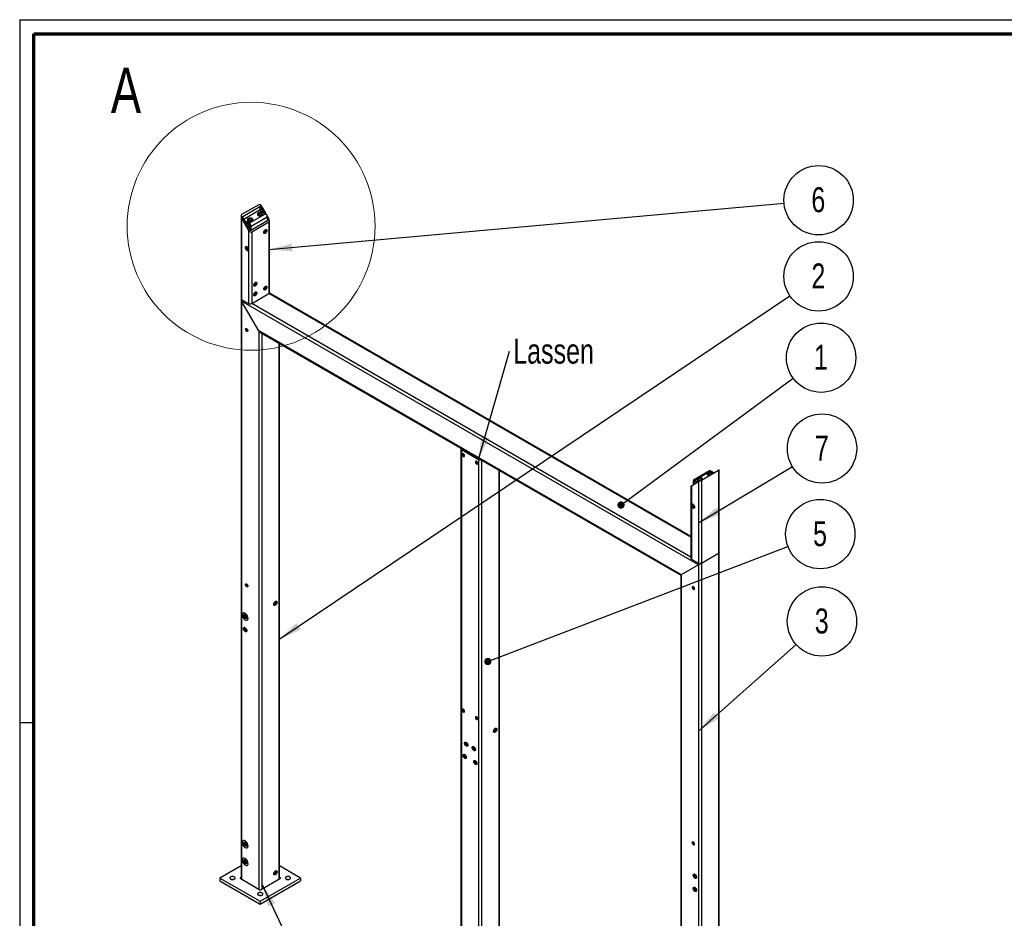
# Paper-space layout 'Sheet3' of a CAD drawing. Header units: millimetres. Extents: x 7 to 291, y 7 to 204.
# Tile 2 of 3: x 7 to 145, y 78 to 204. Entities that reach past the tile are written whole.
import ezdxf

# ---------------------------------------------------------------- set-up
doc = ezdxf.new("R2010")
doc.units = ezdxf.units.MM
for name, color, linetype in [('BORDERS', 7, 'Continuous'), ('DRAWING', 7, 'Continuous'), ('TEXT_SHEET_FORMAT', 7, 'Continuous')]:
    doc.layers.add(name, color=color, linetype=linetype)
doc.styles.add('SLDTEXTSTYLE1', font='TXT', dxfattribs={"width": 0.75})
doc.dimstyles.new('SLDDIMSTYLE2', dxfattribs={"dimtxt": 0.18, "dimasz": 3.302, "dimexe": 0, "dimexo": 0.0625, "dimgap": 0, "dimtad": 0, "dimtih": 1, "dimtoh": 1, "dimdec": 0, "dimrnd": 1e-09, "dimzin": 0, "dimdsep": 46, "dimtxsty": 'Standard', "dimsah": 1, "dimcen": 0.09, "dimadec": 0, "dimazin": 0, "dimtfac": 3.302, "dimtdec": 0, "dimtofl": 0, "dimtmove": 0, "dimatfit": 3, "dimfxl": 1, "dimfrac": 2, "dimtolj": 1, "dimtzin": 0, "dimarcsym": 0})
doc.dimstyles.new('SLDDIMSTYLE3', dxfattribs={"dimtxt": 0.18, "dimasz": 1.016, "dimexe": 0, "dimexo": 0.0625, "dimgap": 0, "dimtad": 0, "dimtih": 1, "dimtoh": 1, "dimdec": 0, "dimrnd": 1e-09, "dimzin": 0, "dimdsep": 46, "dimtxsty": 'Standard', "dimblk1": 'DOT', "dimblk2": 'DOT', "dimsah": 1, "dimcen": 0.09, "dimadec": 0, "dimazin": 0, "dimtfac": 1.016, "dimtdec": 0, "dimtofl": 0, "dimtmove": 0, "dimatfit": 3, "dimldrblk": 'DOT', "dimfxl": 1, "dimfrac": 2, "dimtolj": 1, "dimtzin": 0, "dimarcsym": 0})

# ---------------------------------------------------------------- blocks, each defined once
blk = doc.blocks.new('SW_NOTE_0_17')
at = {"layer": 'DRAWING', "color": 0}
blk.add_circle((3.91, 2.88), 4.86, dxfattribs=at)
at = {"layer": 'DRAWING', "color": 0, "insert": (3.88, 4.69), "char_height": 3.5, "attachment_point": 2, "style": 'SLDTEXTSTYLE1'}
blk.add_mtext('1', dxfattribs=at)
blk = doc.blocks.new('_Dot')
at = {"color": 0, "linetype": 'ByBlock', "lineweight": -2}
blk.add_line((-0.5, 0), (-1, 0), dxfattribs=at)
at = {"color": 0, "linetype": 'ByBlock', "const_width": 0.5}
blk.add_lwpolyline([(-0.25, 0, 1), (0.25, 0, 1)], format="xyb", close=True, dxfattribs=at)
blk = doc.blocks.new('SW_NOTE_0_18')
at = {"layer": 'DRAWING', "color": 0}
blk.add_circle((4.16, 2.51), 4.86, dxfattribs=at)
at = {"layer": 'DRAWING', "color": 0, "insert": (4.13, 4.32), "char_height": 3.5, "attachment_point": 2, "style": 'SLDTEXTSTYLE1'}
blk.add_mtext('7', dxfattribs=at)
blk = doc.blocks.new('SW_NOTE_0_19')
at = {"layer": 'DRAWING', "color": 0}
blk.add_circle((4.84, 0.43), 4.86, dxfattribs=at)
at = {"layer": 'DRAWING', "color": 0, "insert": (4.8, 2.25), "char_height": 3.5, "attachment_point": 2, "style": 'SLDTEXTSTYLE1'}
blk.add_mtext('6', dxfattribs=at)
blk = doc.blocks.new('SW_NOTE_0_20')
at = {"layer": 'DRAWING', "color": 0}
blk.add_circle((3.63, 3.23), 4.86, dxfattribs=at)
at = {"layer": 'DRAWING', "color": 0, "insert": (3.6, 5.04), "char_height": 3.5, "attachment_point": 2, "style": 'SLDTEXTSTYLE1'}
blk.add_mtext('3', dxfattribs=at)
blk = doc.blocks.new('SW_NOTE_0_21')
at = {"layer": 'DRAWING', "color": 0}
blk.add_circle((4.54, 1.74), 4.86, dxfattribs=at)
at = {"layer": 'DRAWING', "color": 0, "insert": (4.5, 3.55), "char_height": 3.5, "attachment_point": 2, "style": 'SLDTEXTSTYLE1'}
blk.add_mtext('5', dxfattribs=at)
blk = doc.blocks.new('SW_NOTE_0_22')
at = {"layer": 'DRAWING', "color": 0}
blk.add_circle((4.03, 2.71), 4.86, dxfattribs=at)
at = {"layer": 'DRAWING', "color": 0, "insert": (4, 4.52), "char_height": 3.5, "attachment_point": 2, "style": 'SLDTEXTSTYLE1'}
blk.add_mtext('2', dxfattribs=at)
blk = doc.blocks.new('SW_NOTE_0_27')
at = {"layer": 'DRAWING', "color": 0, "insert": (0.53, 1.76), "char_height": 3.5, "attachment_point": 1, "style": 'SLDTEXTSTYLE1'}
blk.add_mtext('Lassen', dxfattribs=at)

psp = doc.layouts.new('Sheet3')

# ---------------------------------------------------------------- linework, layer by layer
at = {"color": 7, "linetype": 'Continuous', "lineweight": 25}
for p, q in [((40.1, 177.85), (37.69, 176.46)), ((37.84, 176.21), (40.24, 177.6)), ((40.19, 177.06), (37.99, 175.79)), ((41.03, 176.57), (40.19, 177.06)), ((40.38, 177.52), (40.88, 176.66)), ((40.52, 177.6), (41.51, 175.89)), ((37.61, 176.26), (37.61, 164.7)), ((37.69, 175.97), (38.68, 174.25)), ((37.69, 175.97), (37.69, 164.58)), ((38.83, 174.33), (37.84, 176.05)), ((38.05, 175.68), (38.77, 175.26)), ((38.15, 175.5), (38.77, 175.14)), ((38.5, 175.74), (38.5, 175.68)), ((38.77, 175.26), (41.03, 176.57)), ((41.37, 175.64), (38.97, 174.25)), ((39.02, 174.83), (41.28, 176.14)), ((41.51, 175.4), (39.11, 174.01)), ((39.3, 175.68), (39.3, 175.74)), ((39.91, 176.56), (39.91, 176.5)), ((40.71, 176.5), (40.71, 176.56)), ((41.28, 176.14), (41.28, 175.59)), ((41.28, 175.96), (41.37, 175.8)), ((41.51, 175.4), (41.51, 165.39)), ((41.6, 165.52), (41.6, 175.59)), ((38.62, 175.23), (38.62, 175.01)), ((38.68, 174.25), (38.68, 164.01)), ((38.7, 174.9), (38.75, 174.87)), ((38.77, 175.14), (38.77, 175.26)), ((38.91, 174.9), (39.02, 174.83)), ((38.91, 174.25), (38.91, 174.9)), ((39.02, 174.28), (39.02, 174.83)), ((39.11, 174.01), (39.11, 164.01)), ((37.61, 164.63), (37.61, 83.36)), ((37.69, 164.58), (38.68, 164.01)), ((101.76, 127.35), (37.69, 164.33)), ((40.1, 160.17), (37.69, 164.33)), ((39.11, 164.01), (41.51, 165.39)), ((100.68, 131.34), (41.58, 165.46)), ((38.38, 160.46), (38.38, 160.49)), ((99.35, 125.96), (40.1, 160.17)), ((40.31, 159.94), (99.27, 125.91)), ((43.01, 83.36), (43.01, 158.38)), ((68.44, 143.64), (68.44, 65.56)), ((68.52, 143.51), (70.93, 142.13)), ((68.79, 142.91), (68.79, 142.93)), ((70.63, 141.85), (70.63, 141.87)), ((73.84, 65.56), (73.84, 140.59)), ((103.33, 140.52), (101.07, 139.22)), ((102.18, 139.23), (104.59, 140.62)), ((102.98, 140.15), (102.98, 140.09)), ((103.95, 140.25), (103.51, 140.5)), ((104.67, 140.67), (104.59, 140.62)), ((104.59, 140.62), (104.59, 128.98)), ((104.67, 129.1), (104.67, 140.67)), ((100.68, 138.36), (100.68, 128.29)), ((101.76, 138.98), (100.77, 138.41)), ((100.77, 138.41), (100.77, 128.17)), ((101.1, 138.99), (101, 139.06)), ((101, 139.06), (101, 138.55)), ((101.1, 138.99), (101.1, 138.61)), ((101.25, 139.2), (101.69, 138.94)), ((101.25, 139.08), (101.25, 139.2)), ((101.25, 139.08), (101.58, 138.88)), ((101.57, 139.33), (101.57, 139.27)), ((101.76, 138.98), (101.76, 127.59)), ((102.18, 139.23), (102.18, 127.59)), ((102.18, 127.59), (104.59, 128.98)), ((104.67, 129.03), (104.59, 128.98)), ((104.67, 129.03), (104.66, 129.04)), ((104.67, 47.77), (104.67, 129.03)), ((101.76, 127.35), (99.35, 125.96)), ((100.77, 128.17), (101.76, 127.59)), ((99.27, 125.91), (99.27, 47.77)), ((38.38, 124.66), (38.38, 124.68)), ((101.03, 124.3), (101.03, 124.32)), ((68.79, 107.11), (68.79, 107.13)), ((70.63, 106.05), (70.63, 106.07)), ((101.03, 88.49), (101.03, 88.51)), ((37.61, 85.16), (34.65, 83.45)), ((45.97, 83.45), (43.01, 85.16)), ((34.65, 83.45), (40.31, 80.19)), ((34.65, 83.45), (34.65, 83.05)), ((34.65, 83.05), (40.31, 79.78)), ((37.61, 83.55), (37.48, 83.47)), ((37.48, 83.43), (40.27, 81.82)), ((40.31, 80.19), (45.97, 83.45)), ((40.31, 79.78), (45.97, 83.05)), ((40.35, 81.82), (43.14, 83.43)), ((43.14, 83.47), (43.01, 83.55)), ((45.97, 83.45), (45.97, 83.05)), ((40.31, 80.19), (40.31, 79.78))]:
    psp.add_line(p, q, dxfattribs=at)
at = {"color": 8, "linetype": 'Continuous', "lineweight": 25}
for p, q in [((40.24, 177.6), (40.24, 177.03)), ((40.38, 177.52), (40.38, 176.95)), ((37.84, 176.21), (37.84, 176.05)), ((41.37, 175.8), (41.37, 175.64)), ((37.69, 164.33), (37.69, 83.31)), ((100.68, 131.24), (41.51, 165.39)), ((100.68, 128.46), (39.11, 164.01)), ((40.1, 160.17), (40.1, 81.92)), ((40.52, 159.82), (40.52, 81.92)), ((42.93, 158.43), (42.93, 83.31)), ((68.52, 143.51), (68.52, 65.51)), ((70.93, 142.13), (70.93, 64.13)), ((71.35, 142.02), (71.35, 64.13)), ((73.76, 140.64), (73.76, 65.51)), ((103, 140.21), (101.86, 139.55)), ((103.51, 140.5), (103.27, 140.37)), ((101.1, 138.99), (101.25, 139.08)), ((101.59, 139.4), (101.25, 139.2)), ((104.59, 128.98), (104.59, 47.72)), ((101.76, 127.35), (101.76, 46.33)), ((102.18, 127.59), (102.18, 46.33)), ((99.35, 125.96), (99.35, 47.72)), ((37.48, 83.47), (37.48, 83.43)), ((43.14, 83.47), (43.14, 83.43))]:
    psp.add_line(p, q, dxfattribs=at)
at = {"color": 7, "linetype": 'Continuous', "lineweight": 25, "flags": 128}
for points in [[(40.23, 176.79), (40.15, 176.77), (40.07, 176.74), (40.01, 176.71), (39.96, 176.67), (39.93, 176.62), (39.91, 176.57), (39.91, 176.52), (39.94, 176.48), (39.98, 176.43), (40.03, 176.39), (40.1, 176.36), (40.18, 176.34), (40.26, 176.33), (40.35, 176.33), (40.43, 176.34), (40.51, 176.36), (40.58, 176.39), (40.64, 176.43), (40.68, 176.47), (40.7, 176.52), (40.71, 176.57), (40.7, 176.62), (40.67, 176.67), (40.62, 176.71), (40.56, 176.74), (40.48, 176.77), (40.4, 176.78), (40.31, 176.79), (40.23, 176.79)], [(38.81, 175.97), (38.73, 175.95), (38.66, 175.93), (38.59, 175.89), (38.54, 175.85), (38.51, 175.81), (38.5, 175.76), (38.5, 175.71), (38.52, 175.66), (38.56, 175.62), (38.62, 175.58), (38.69, 175.55), (38.76, 175.53), (38.85, 175.51), (38.94, 175.51), (39.02, 175.52), (39.1, 175.54), (39.17, 175.57), (39.22, 175.61), (39.27, 175.66), (39.29, 175.7), (39.3, 175.75), (39.28, 175.8), (39.25, 175.85), (39.2, 175.89), (39.14, 175.93), (39.07, 175.95), (38.99, 175.97), (38.9, 175.97), (38.81, 175.97)], [(38.5, 175.68), (38.5, 175.65), (38.52, 175.6), (38.56, 175.55), (38.62, 175.52), (38.69, 175.49), (38.76, 175.46), (38.85, 175.45), (38.94, 175.45), (39.02, 175.46), (39.1, 175.48), (39.17, 175.51), (39.22, 175.55), (39.27, 175.59), (39.29, 175.64), (39.3, 175.68)], [(38.85, 175.86), (38.8, 175.84), (38.75, 175.82), (38.72, 175.8), (38.7, 175.76), (38.7, 175.73), (38.71, 175.69), (38.75, 175.67), (38.79, 175.64), (38.85, 175.63), (38.91, 175.63), (38.97, 175.63), (39.02, 175.65), (39.06, 175.68), (39.09, 175.71), (39.1, 175.74), (39.09, 175.78), (39.06, 175.81), (39.02, 175.83), (38.97, 175.85), (38.91, 175.86), (38.85, 175.86)], [(39.91, 176.5), (39.91, 176.46), (39.94, 176.41), (39.98, 176.37), (40.03, 176.33), (40.1, 176.3), (40.18, 176.28), (40.26, 176.27), (40.35, 176.27), (40.43, 176.28), (40.51, 176.3), (40.58, 176.33), (40.64, 176.37), (40.68, 176.41), (40.7, 176.46), (40.71, 176.5)], [(40.27, 176.67), (40.21, 176.66), (40.17, 176.64), (40.13, 176.61), (40.11, 176.58), (40.11, 176.54), (40.13, 176.51), (40.16, 176.48), (40.21, 176.46), (40.26, 176.45), (40.32, 176.44), (40.38, 176.45), (40.43, 176.47), (40.47, 176.49), (40.5, 176.52), (40.51, 176.56), (40.5, 176.59), (40.48, 176.62), (40.44, 176.65), (40.39, 176.67), (40.33, 176.67), (40.27, 176.67)], [(38.62, 175.01), (38.63, 174.98), (38.65, 174.94), (38.69, 174.9), (38.75, 174.88), (38.81, 174.86), (38.88, 174.85), (38.91, 174.85)], [(40.8, 173.96), (40.81, 174.03), (40.82, 174.1), (40.85, 174.16), (40.89, 174.22), (40.94, 174.28), (40.99, 174.32), (41.04, 174.35), (41.09, 174.37), (41.14, 174.37), (41.18, 174.35), (41.21, 174.32), (41.23, 174.27), (41.23, 174.22), (41.23, 174.15), (41.21, 174.08), (41.18, 174.02), (41.14, 173.95), (41.09, 173.9), (41.04, 173.86), (40.99, 173.83), (40.94, 173.81), (40.89, 173.81), (40.85, 173.83), (40.82, 173.86), (40.81, 173.91), (40.8, 173.96)], [(40.8, 174), (40.81, 173.98), (40.83, 173.94), (40.86, 173.92), (40.89, 173.91), (40.94, 173.93), (40.98, 173.95), (41.03, 173.99), (41.07, 174.04), (41.1, 174.1), (41.12, 174.16), (41.12, 174.22), (41.12, 174.26), (41.1, 174.3), (41.07, 174.32), (41.03, 174.33), (40.99, 174.32)], [(41.02, 174.33), (41.03, 174.31), (41.04, 174.26), (41.03, 174.21), (41.01, 174.15), (40.98, 174.09), (40.94, 174.04), (40.9, 174), (40.85, 173.97), (40.81, 173.96)], [(38.23, 171.82), (38.24, 171.88), (38.26, 171.92), (38.29, 171.96), (38.33, 171.97), (38.38, 171.97), (38.43, 171.96), (38.48, 171.93), (38.53, 171.88), (38.58, 171.83), (38.62, 171.76), (38.65, 171.7), (38.67, 171.63), (38.67, 171.56), (38.67, 171.51), (38.65, 171.46), (38.62, 171.43), (38.58, 171.41), (38.53, 171.41), (38.48, 171.42), (38.43, 171.45), (38.38, 171.5), (38.33, 171.55), (38.29, 171.62), (38.26, 171.69), (38.24, 171.75), (38.23, 171.82)], [(38.46, 171.94), (38.44, 171.96), (38.38, 171.97), (38.34, 171.97), (38.3, 171.95), (38.27, 171.92), (38.25, 171.88), (38.24, 171.82), (38.25, 171.76), (38.27, 171.69), (38.3, 171.62), (38.34, 171.56), (38.38, 171.51), (38.43, 171.46), (38.48, 171.43), (38.53, 171.42), (38.58, 171.42), (38.62, 171.44), (38.65, 171.47), (38.67, 171.51), (38.67, 171.57), (38.67, 171.57)], [(38.57, 171.63), (38.56, 171.68), (38.54, 171.72), (38.51, 171.77), (38.48, 171.8), (38.44, 171.83), (38.41, 171.83), (38.38, 171.82), (38.36, 171.79), (38.35, 171.76), (38.36, 171.71), (38.38, 171.66), (38.41, 171.62), (38.44, 171.58), (38.48, 171.56), (38.51, 171.56), (38.54, 171.57), (38.56, 171.59), (38.57, 171.63)], [(39.39, 166.57), (39.39, 166.64), (39.41, 166.71), (39.44, 166.77), (39.48, 166.84), (39.53, 166.89), (39.58, 166.93), (39.63, 166.96), (39.68, 166.98), (39.73, 166.98), (39.77, 166.96), (39.8, 166.93), (39.81, 166.88), (39.82, 166.83), (39.81, 166.76), (39.8, 166.69), (39.77, 166.63), (39.73, 166.56), (39.68, 166.51), (39.63, 166.47), (39.58, 166.44), (39.53, 166.42), (39.48, 166.42), (39.44, 166.44), (39.41, 166.47), (39.39, 166.52), (39.39, 166.57)], [(39.39, 166.61), (39.39, 166.59), (39.41, 166.55), (39.44, 166.53), (39.48, 166.53), (39.52, 166.54), (39.57, 166.56), (39.61, 166.6), (39.65, 166.65), (39.68, 166.71), (39.7, 166.77), (39.71, 166.83), (39.7, 166.87), (39.68, 166.91), (39.65, 166.93), (39.61, 166.94), (39.57, 166.93)], [(39.61, 166.94), (39.62, 166.92), (39.62, 166.87), (39.62, 166.82), (39.6, 166.76), (39.57, 166.7), (39.53, 166.65), (39.48, 166.61), (39.44, 166.58), (39.4, 166.57)], [(40.8, 166.04), (40.81, 166.11), (40.82, 166.17), (40.85, 166.24), (40.89, 166.3), (40.94, 166.36), (40.99, 166.4), (41.04, 166.43), (41.09, 166.45), (41.14, 166.45), (41.18, 166.43), (41.21, 166.4), (41.23, 166.35), (41.23, 166.29), (41.23, 166.23), (41.21, 166.16), (41.18, 166.1), (41.14, 166.03), (41.09, 165.98), (41.04, 165.93), (40.99, 165.9), (40.94, 165.89), (40.89, 165.89), (40.85, 165.91), (40.82, 165.94), (40.81, 165.99), (40.8, 166.04)], [(40.8, 166.08), (40.81, 166.06), (40.83, 166.02), (40.86, 166), (40.89, 165.99), (40.94, 166), (40.98, 166.03), (41.03, 166.07), (41.07, 166.12), (41.1, 166.18), (41.12, 166.24), (41.12, 166.29), (41.12, 166.34), (41.1, 166.38), (41.07, 166.4), (41.03, 166.41), (40.99, 166.4)], [(41.02, 166.41), (41.03, 166.39), (41.04, 166.34), (41.03, 166.29), (41.01, 166.23), (40.98, 166.17), (40.94, 166.12), (40.9, 166.08), (40.85, 166.05), (40.81, 166.04)], [(39.39, 165.23), (39.39, 165.29), (39.41, 165.36), (39.44, 165.43), (39.48, 165.49), (39.53, 165.54), (39.58, 165.59), (39.63, 165.62), (39.68, 165.63), (39.73, 165.63), (39.77, 165.61), (39.8, 165.58), (39.81, 165.53), (39.82, 165.48), (39.81, 165.41), (39.8, 165.35), (39.77, 165.28), (39.73, 165.22), (39.68, 165.16), (39.63, 165.12), (39.58, 165.09), (39.53, 165.07), (39.48, 165.07), (39.44, 165.09), (39.41, 165.12), (39.39, 165.17), (39.39, 165.23)], [(39.39, 165.26), (39.39, 165.24), (39.41, 165.21), (39.44, 165.18), (39.48, 165.18), (39.52, 165.19), (39.57, 165.21), (39.61, 165.25), (39.65, 165.31), (39.68, 165.36), (39.7, 165.42), (39.71, 165.48), (39.7, 165.53), (39.68, 165.56), (39.65, 165.59), (39.61, 165.59), (39.57, 165.58)], [(39.61, 165.59), (39.62, 165.58), (39.62, 165.53), (39.62, 165.47), (39.6, 165.41), (39.57, 165.35), (39.53, 165.3), (39.48, 165.26), (39.44, 165.24), (39.4, 165.23)], [(38.24, 160.38), (38.25, 160.43), (38.27, 160.47), (38.3, 160.49), (38.33, 160.5), (38.38, 160.49), (38.42, 160.46), (38.47, 160.42), (38.51, 160.37), (38.54, 160.31), (38.56, 160.25), (38.56, 160.2), (38.56, 160.15), (38.54, 160.11), (38.51, 160.09), (38.47, 160.08), (38.42, 160.09), (38.38, 160.12), (38.33, 160.16), (38.3, 160.21), (38.27, 160.27), (38.25, 160.33), (38.24, 160.38)], [(68.97, 142.64), (68.96, 142.7), (68.94, 142.76), (68.91, 142.82), (68.87, 142.87), (68.83, 142.91), (68.78, 142.93), (68.74, 142.94), (68.7, 142.94), (68.67, 142.92), (68.65, 142.88), (68.65, 142.83), (68.65, 142.77), (68.67, 142.72), (68.7, 142.66), (68.74, 142.61), (68.78, 142.57), (68.83, 142.54), (68.87, 142.53), (68.91, 142.54), (68.94, 142.56), (68.96, 142.6), (68.97, 142.64)], [(70.81, 141.58), (70.8, 141.64), (70.78, 141.7), (70.75, 141.76), (70.71, 141.81), (70.67, 141.85), (70.62, 141.87), (70.58, 141.88), (70.54, 141.88), (70.51, 141.85), (70.49, 141.82), (70.48, 141.77), (70.49, 141.71), (70.51, 141.65), (70.54, 141.6), (70.58, 141.55), (70.62, 141.51), (70.67, 141.48), (70.71, 141.47), (70.75, 141.47), (70.78, 141.5), (70.8, 141.53), (70.81, 141.58)], [(102.37, 139.34), (102.37, 139.36), (102.35, 139.41), (102.31, 139.45), (102.26, 139.49), (102.19, 139.52), (102.11, 139.55), (102.03, 139.56), (101.94, 139.56), (101.86, 139.55), (101.78, 139.53), (101.71, 139.51), (101.65, 139.47), (101.61, 139.43), (101.58, 139.38)], [(102.99, 140.2), (102.98, 140.15), (102.99, 140.1), (103.02, 140.05), (103.07, 140.01), (103.13, 139.97), (103.2, 139.94), (103.28, 139.92), (103.37, 139.92), (103.37, 139.92)], [(102.98, 140.09), (102.98, 140.08), (102.99, 140.03), (103.02, 139.99), (103.07, 139.94), (103.13, 139.91), (103.2, 139.88), (103.28, 139.86)], [(103.78, 140.15), (103.78, 140.17), (103.76, 140.22), (103.72, 140.27), (103.67, 140.31), (103.61, 140.34), (103.53, 140.36), (103.44, 140.38), (103.36, 140.38), (103.27, 140.37), (103.19, 140.35), (103.12, 140.32), (103.06, 140.29), (103.02, 140.24), (102.99, 140.2)], [(103.19, 140.17), (103.18, 140.14), (103.2, 140.1), (103.23, 140.07), (103.27, 140.05), (103.33, 140.04), (103.39, 140.03), (103.45, 140.04), (103.5, 140.05), (103.54, 140.08), (103.57, 140.11), (103.58, 140.14), (103.58, 140.18), (103.56, 140.21), (103.52, 140.23), (103.47, 140.25), (103.41, 140.26), (103.35, 140.26), (103.29, 140.25), (103.25, 140.23), (103.21, 140.2), (103.19, 140.17)], [(101.58, 139.38), (101.57, 139.33), (101.58, 139.28), (101.61, 139.23), (101.65, 139.19), (101.71, 139.15), (101.79, 139.13), (101.87, 139.11), (101.95, 139.1), (101.96, 139.1)], [(101.57, 139.27), (101.57, 139.27), (101.58, 139.22), (101.61, 139.17), (101.65, 139.13), (101.71, 139.09), (101.79, 139.06), (101.87, 139.05)], [(101.77, 139.36), (101.77, 139.32), (101.79, 139.29), (101.82, 139.26), (101.86, 139.23), (101.91, 139.22), (101.97, 139.22), (102.03, 139.22), (102.09, 139.24), (102.13, 139.26), (102.16, 139.29), (102.17, 139.32), (102.16, 139.36), (102.14, 139.39), (102.1, 139.42), (102.05, 139.44), (102, 139.45), (101.94, 139.45), (101.88, 139.43), (101.83, 139.41), (101.79, 139.39), (101.77, 139.36)], [(100.78, 135.71), (100.78, 135.77), (100.8, 135.82), (100.83, 135.85), (100.87, 135.87), (100.92, 135.87), (100.97, 135.85), (101.02, 135.82), (101.08, 135.78), (101.12, 135.72), (101.16, 135.66), (101.19, 135.59), (101.21, 135.52), (101.22, 135.46), (101.21, 135.4), (101.19, 135.35), (101.16, 135.32), (101.12, 135.3), (101.08, 135.3), (101.02, 135.32), (100.97, 135.35), (100.92, 135.39), (100.87, 135.45), (100.83, 135.51), (100.8, 135.58), (100.78, 135.65), (100.78, 135.71)], [(101, 135.84), (100.98, 135.85), (100.93, 135.87), (100.88, 135.86), (100.84, 135.85), (100.81, 135.82), (100.79, 135.77), (100.79, 135.72), (100.79, 135.65), (100.81, 135.59), (100.84, 135.52), (100.88, 135.46), (100.92, 135.4), (100.98, 135.36), (101.03, 135.33), (101.08, 135.31), (101.12, 135.31), (101.16, 135.33), (101.19, 135.36), (101.21, 135.41), (101.22, 135.46), (101.22, 135.46)], [(101.11, 135.53), (101.1, 135.57), (101.08, 135.62), (101.06, 135.66), (101.02, 135.7), (100.99, 135.72), (100.95, 135.73), (100.92, 135.71), (100.9, 135.69), (100.9, 135.65), (100.9, 135.61), (100.92, 135.56), (100.95, 135.51), (100.98, 135.48), (101.02, 135.46), (101.06, 135.45), (101.08, 135.46), (101.1, 135.49), (101.11, 135.53)], [(38.24, 124.58), (38.25, 124.63), (38.27, 124.66), (38.3, 124.69), (38.33, 124.69), (38.38, 124.68), (38.42, 124.66), (38.47, 124.62), (38.51, 124.56), (38.54, 124.51), (38.56, 124.45), (38.56, 124.39), (38.56, 124.34), (38.54, 124.31), (38.51, 124.28), (38.47, 124.28), (38.42, 124.29), (38.38, 124.31), (38.33, 124.35), (38.3, 124.41), (38.27, 124.46), (38.25, 124.52), (38.24, 124.58)], [(101.21, 124.03), (101.21, 124.09), (101.19, 124.15), (101.16, 124.2), (101.12, 124.25), (101.07, 124.29), (101.03, 124.32), (100.98, 124.33), (100.95, 124.32), (100.92, 124.3), (100.9, 124.26), (100.89, 124.22), (100.9, 124.16), (100.92, 124.1), (100.95, 124.04), (100.98, 123.99), (101.03, 123.95), (101.07, 123.93), (101.12, 123.92), (101.16, 123.92), (101.19, 123.94), (101.21, 123.98), (101.21, 124.03)], [(42.2, 121.84), (42.21, 121.91), (42.22, 121.97), (42.25, 122.04), (42.29, 122.11), (42.34, 122.17), (42.39, 122.21), (42.44, 122.25), (42.5, 122.27), (42.55, 122.27), (42.59, 122.26), (42.62, 122.23), (42.65, 122.19), (42.66, 122.14), (42.66, 122.08), (42.65, 122.01), (42.62, 121.94), (42.59, 121.87), (42.55, 121.81), (42.5, 121.76), (42.44, 121.71), (42.39, 121.69), (42.34, 121.68), (42.29, 121.68), (42.25, 121.7), (42.22, 121.73), (42.21, 121.78), (42.2, 121.84)], [(42.2, 121.89), (42.21, 121.87), (42.23, 121.84), (42.26, 121.81), (42.29, 121.81), (42.34, 121.82), (42.38, 121.84), (42.43, 121.88), (42.47, 121.94), (42.5, 121.99), (42.52, 122.05), (42.52, 122.11), (42.52, 122.16), (42.5, 122.19), (42.47, 122.22), (42.43, 122.22), (42.39, 122.22)], [(42.43, 122.22), (42.44, 122.2), (42.45, 122.15), (42.44, 122.09), (42.43, 122.03), (42.4, 121.98), (42.36, 121.93), (42.31, 121.88), (42.27, 121.86), (42.22, 121.85), (42.22, 121.85)], [(37.96, 120.25), (37.96, 120.31), (37.98, 120.36), (38.01, 120.39), (38.05, 120.41), (38.1, 120.41), (38.15, 120.4), (38.2, 120.38), (38.26, 120.33), (38.3, 120.28), (38.35, 120.22), (38.38, 120.15), (38.41, 120.08), (38.42, 120.01), (38.42, 119.95), (38.41, 119.9), (38.38, 119.86), (38.35, 119.83), (38.3, 119.82), (38.26, 119.82), (38.2, 119.84), (38.15, 119.88), (38.1, 119.92), (38.05, 119.98), (38.01, 120.05), (37.98, 120.12), (37.96, 120.18), (37.96, 120.25)], [(38.2, 120.38), (38.18, 120.39), (38.13, 120.4), (38.08, 120.4), (38.04, 120.38), (38.01, 120.35), (38, 120.31), (37.99, 120.25), (38, 120.19), (38.01, 120.12), (38.04, 120.05), (38.08, 119.99), (38.13, 119.94), (38.18, 119.89), (38.23, 119.86), (38.28, 119.85), (38.33, 119.85), (38.37, 119.87), (38.4, 119.9), (38.41, 119.95), (38.42, 119.99)], [(38.31, 120.06), (38.3, 120.11), (38.29, 120.16), (38.26, 120.2), (38.22, 120.24), (38.19, 120.26), (38.15, 120.26), (38.12, 120.25), (38.11, 120.22), (38.1, 120.19), (38.11, 120.14), (38.12, 120.09), (38.15, 120.05), (38.19, 120.02), (38.22, 119.99), (38.26, 119.99), (38.29, 120), (38.3, 120.03), (38.31, 120.06)], [(37.96, 118.41), (37.96, 118.47), (37.98, 118.52), (38.01, 118.55), (38.05, 118.57), (38.1, 118.58), (38.15, 118.57), (38.2, 118.54), (38.26, 118.5), (38.3, 118.44), (38.35, 118.38), (38.38, 118.31), (38.41, 118.24), (38.42, 118.18), (38.42, 118.12), (38.41, 118.06), (38.38, 118.02), (38.35, 117.99), (38.3, 117.98), (38.26, 117.98), (38.2, 118), (38.15, 118.04), (38.1, 118.09), (38.05, 118.14), (38.01, 118.21), (37.98, 118.28), (37.96, 118.35), (37.96, 118.41)], [(38.2, 118.54), (38.15, 118.56), (38.1, 118.57), (38.06, 118.56), (38.03, 118.53), (38, 118.49), (37.99, 118.44), (37.99, 118.38), (38, 118.31), (38.03, 118.25), (38.06, 118.18), (38.11, 118.12)], [(38.16, 118.21), (38.19, 118.17), (38.23, 118.16), (38.26, 118.15), (38.29, 118.17), (38.31, 118.19), (38.31, 118.23), (38.3, 118.28), (38.28, 118.33), (38.25, 118.37), (38.22, 118.4), (38.18, 118.42), (38.15, 118.42), (38.12, 118.41), (38.1, 118.38), (38.1, 118.34), (38.11, 118.3), (38.13, 118.25), (38.16, 118.21)], [(38.11, 118.12), (38.16, 118.07), (38.21, 118.04), (38.26, 118.02), (38.31, 118.01), (38.35, 118.02), (38.38, 118.05), (38.41, 118.09), (38.42, 118.14), (38.42, 118.15)], [(68.97, 106.84), (68.96, 106.9), (68.94, 106.95), (68.91, 107.01), (68.87, 107.06), (68.83, 107.1), (68.78, 107.13), (68.74, 107.14), (68.7, 107.13), (68.67, 107.11), (68.65, 107.07), (68.65, 107.02), (68.65, 106.97), (68.67, 106.91), (68.7, 106.85), (68.74, 106.8), (68.78, 106.76), (68.83, 106.73), (68.87, 106.72), (68.91, 106.73), (68.94, 106.75), (68.96, 106.79), (68.97, 106.84)], [(70.81, 105.78), (70.8, 105.83), (70.78, 105.89), (70.75, 105.95), (70.71, 106), (70.67, 106.04), (70.62, 106.07), (70.58, 106.08), (70.54, 106.07), (70.51, 106.05), (70.49, 106.01), (70.48, 105.96), (70.49, 105.91), (70.51, 105.85), (70.54, 105.79), (70.58, 105.74), (70.62, 105.7), (70.67, 105.67), (70.71, 105.66), (70.75, 105.67), (70.78, 105.69), (70.8, 105.73), (70.81, 105.78)], [(70.73, 105.81), (70.74, 105.82), (70.73, 105.87), (70.71, 105.91), (70.68, 105.93), (70.65, 105.94)], [(73.03, 104.04), (73.04, 104.11), (73.05, 104.18), (73.08, 104.25), (73.12, 104.31), (73.17, 104.37), (73.22, 104.42), (73.27, 104.45), (73.33, 104.47), (73.38, 104.47), (73.42, 104.46), (73.45, 104.43), (73.48, 104.39), (73.49, 104.34), (73.49, 104.28), (73.48, 104.21), (73.45, 104.14), (73.42, 104.07), (73.38, 104.01), (73.33, 103.96), (73.27, 103.92), (73.22, 103.89), (73.17, 103.88), (73.12, 103.88), (73.08, 103.9), (73.05, 103.94), (73.04, 103.98), (73.03, 104.04)], [(73.03, 104.09), (73.04, 104.08), (73.06, 104.04), (73.09, 104.02), (73.12, 104.01), (73.17, 104.02), (73.21, 104.05), (73.26, 104.09), (73.3, 104.14), (73.33, 104.19), (73.35, 104.25), (73.35, 104.31), (73.35, 104.36), (73.33, 104.4), (73.3, 104.42), (73.26, 104.42), (73.22, 104.42)], [(73.26, 104.42), (73.27, 104.4), (73.28, 104.35), (73.27, 104.29), (73.26, 104.24), (73.23, 104.18), (73.19, 104.13), (73.14, 104.09), (73.1, 104.06), (73.05, 104.05), (73.05, 104.05)], [(68.96, 102.35), (68.97, 102.41), (68.99, 102.46), (69.02, 102.49), (69.06, 102.51), (69.1, 102.52), (69.16, 102.5), (69.21, 102.48), (69.26, 102.43), (69.31, 102.38), (69.35, 102.32), (69.39, 102.25), (69.41, 102.18), (69.43, 102.11), (69.43, 102.05), (69.41, 102), (69.39, 101.96), (69.35, 101.93), (69.31, 101.92), (69.26, 101.92), (69.21, 101.94), (69.16, 101.98), (69.1, 102.02), (69.06, 102.08), (69.02, 102.15), (68.99, 102.22), (68.97, 102.29), (68.96, 102.35)], [(69.23, 102.46), (69.2, 102.46), (69.16, 102.46), (69.13, 102.44), (69.11, 102.4), (69.11, 102.35)], [(69.11, 102.35), (69.11, 102.29), (69.13, 102.24), (69.16, 102.18), (69.2, 102.13), (69.24, 102.09), (69.29, 102.06), (69.33, 102.05), (69.37, 102.06), (69.4, 102.08), (69.42, 102.12), (69.42, 102.13)], [(69.18, 102.39), (69.18, 102.44), (69.19, 102.47)], [(69.41, 102.09), (69.4, 102.09), (69.36, 102.1), (69.31, 102.13), (69.27, 102.17), (69.23, 102.22), (69.2, 102.28), (69.18, 102.34), (69.18, 102.39)], [(70.02, 101.74), (70.03, 101.8), (70.05, 101.84), (70.08, 101.88), (70.12, 101.9), (70.16, 101.9), (70.22, 101.89), (70.27, 101.86), (70.32, 101.82), (70.37, 101.77), (70.42, 101.71), (70.45, 101.64), (70.47, 101.57), (70.49, 101.5), (70.49, 101.44), (70.47, 101.39), (70.45, 101.35), (70.42, 101.32), (70.37, 101.31), (70.32, 101.31), (70.27, 101.33), (70.22, 101.36), (70.16, 101.41), (70.12, 101.47), (70.08, 101.53), (70.05, 101.6), (70.03, 101.67), (70.02, 101.74)], [(70.29, 101.85), (70.26, 101.85), (70.22, 101.85), (70.19, 101.82), (70.17, 101.79), (70.17, 101.74)], [(70.17, 101.74), (70.17, 101.68), (70.19, 101.62), (70.22, 101.57), (70.26, 101.51), (70.3, 101.47), (70.35, 101.45), (70.39, 101.44), (70.43, 101.44), (70.46, 101.47), (70.48, 101.5), (70.48, 101.52)], [(70.24, 101.78), (70.24, 101.83), (70.25, 101.85)], [(70.47, 101.48), (70.46, 101.48), (70.42, 101.49), (70.37, 101.52), (70.33, 101.56), (70.29, 101.61), (70.26, 101.66), (70.24, 101.72), (70.24, 101.78)], [(68.75, 100.64), (68.76, 100.69), (68.78, 100.74), (68.81, 100.78), (68.85, 100.8), (68.89, 100.8), (68.94, 100.79), (69, 100.76), (69.05, 100.72), (69.1, 100.67), (69.14, 100.6), (69.18, 100.54), (69.2, 100.47), (69.21, 100.4), (69.21, 100.34), (69.2, 100.28), (69.18, 100.24), (69.14, 100.22), (69.1, 100.2), (69.05, 100.21), (69, 100.23), (68.94, 100.26), (68.89, 100.31), (68.85, 100.37), (68.81, 100.43), (68.78, 100.5), (68.76, 100.57), (68.75, 100.64)], [(69.02, 100.74), (68.99, 100.75), (68.95, 100.74), (68.92, 100.72), (68.9, 100.68), (68.89, 100.64)], [(68.89, 100.64), (68.9, 100.58), (68.92, 100.52), (68.95, 100.46), (68.99, 100.41), (69.03, 100.37), (69.08, 100.35), (69.12, 100.34), (69.16, 100.34), (69.19, 100.36), (69.21, 100.4), (69.21, 100.41)], [(68.96, 100.68), (68.97, 100.72), (68.98, 100.75)], [(69.2, 100.38), (69.19, 100.38), (69.15, 100.39), (69.1, 100.41), (69.06, 100.45), (69.02, 100.5), (68.99, 100.56), (68.97, 100.62), (68.96, 100.68)], [(70.24, 99.78), (70.24, 99.84), (70.26, 99.88), (70.29, 99.92), (70.33, 99.94), (70.38, 99.94), (70.43, 99.93), (70.48, 99.9), (70.53, 99.86), (70.58, 99.81), (70.63, 99.75), (70.66, 99.68), (70.69, 99.61), (70.7, 99.54), (70.7, 99.48), (70.69, 99.43), (70.66, 99.39), (70.63, 99.36), (70.58, 99.35), (70.53, 99.35), (70.48, 99.37), (70.43, 99.4), (70.38, 99.45), (70.33, 99.51), (70.29, 99.58), (70.26, 99.64), (70.24, 99.71), (70.24, 99.78)], [(70.51, 99.89), (70.47, 99.89), (70.43, 99.89), (70.4, 99.86), (70.38, 99.83), (70.38, 99.78)], [(70.38, 99.78), (70.38, 99.72), (70.4, 99.66), (70.43, 99.61), (70.47, 99.56), (70.52, 99.51), (70.56, 99.49), (70.61, 99.48), (70.64, 99.48), (70.67, 99.51), (70.69, 99.54), (70.7, 99.56)], [(70.45, 99.82), (70.46, 99.87), (70.47, 99.89)], [(70.68, 99.52), (70.68, 99.52), (70.63, 99.53), (70.59, 99.56), (70.54, 99.6), (70.5, 99.65), (70.47, 99.7), (70.46, 99.76), (70.45, 99.82)], [(37.96, 88.32), (37.96, 88.38), (37.98, 88.43), (38.01, 88.46), (38.05, 88.48), (38.1, 88.49), (38.15, 88.48), (38.2, 88.45), (38.26, 88.41), (38.3, 88.35), (38.35, 88.29), (38.38, 88.22), (38.41, 88.16), (38.42, 88.09), (38.42, 88.03), (38.41, 87.97), (38.38, 87.93), (38.35, 87.9), (38.3, 87.89), (38.26, 87.9), (38.2, 87.91), (38.15, 87.95), (38.1, 88), (38.05, 88.05), (38.01, 88.12), (37.98, 88.19), (37.96, 88.26), (37.96, 88.32)], [(38.23, 88.43), (38.19, 88.44), (38.15, 88.43), (38.12, 88.41), (38.11, 88.37), (38.1, 88.32)], [(38.17, 88.36), (38.18, 88.41), (38.19, 88.44)], [(101.21, 88.23), (101.21, 88.28), (101.19, 88.34), (101.16, 88.4), (101.12, 88.45), (101.07, 88.49), (101.03, 88.52), (100.98, 88.53), (100.95, 88.52), (100.92, 88.5), (100.9, 88.46), (100.89, 88.41), (100.9, 88.35), (100.92, 88.3), (100.95, 88.24), (100.98, 88.19), (101.03, 88.15), (101.07, 88.12), (101.12, 88.11), (101.16, 88.12), (101.19, 88.14), (101.21, 88.18), (101.21, 88.23)], [(38.1, 88.32), (38.11, 88.27), (38.12, 88.21), (38.15, 88.15), (38.19, 88.1), (38.24, 88.06), (38.28, 88.03), (38.33, 88.02), (38.36, 88.03), (38.39, 88.05), (38.41, 88.09), (38.42, 88.1)], [(38.4, 88.06), (38.4, 88.06), (38.35, 88.07), (38.31, 88.1), (38.26, 88.14), (38.22, 88.19), (38.19, 88.25), (38.18, 88.31), (38.17, 88.36)], [(37.96, 85.87), (37.96, 85.93), (37.98, 85.98), (38.01, 86.01), (38.05, 86.03), (38.1, 86.04), (38.15, 86.03), (38.2, 86), (38.26, 85.96), (38.3, 85.9), (38.35, 85.84), (38.38, 85.78), (38.41, 85.71), (38.42, 85.64), (38.42, 85.58), (38.41, 85.52), (38.38, 85.48), (38.35, 85.45), (38.3, 85.44), (38.26, 85.45), (38.2, 85.47), (38.15, 85.5), (38.1, 85.55), (38.05, 85.61), (38.01, 85.67), (37.98, 85.74), (37.96, 85.81), (37.96, 85.87)], [(38.2, 86), (38.15, 86.02), (38.1, 86.03), (38.06, 86.02), (38.03, 85.99), (38, 85.95), (37.99, 85.9), (37.99, 85.84), (38, 85.77), (38.03, 85.71), (38.06, 85.64), (38.11, 85.58)], [(38.16, 85.67), (38.19, 85.64), (38.23, 85.62), (38.26, 85.61), (38.29, 85.63), (38.31, 85.65), (38.31, 85.69), (38.3, 85.74), (38.28, 85.79), (38.25, 85.83), (38.22, 85.86), (38.18, 85.88), (38.15, 85.89), (38.12, 85.87), (38.1, 85.84), (38.1, 85.8), (38.11, 85.76), (38.13, 85.71), (38.16, 85.67)], [(38.11, 85.58), (38.16, 85.54), (38.21, 85.5), (38.26, 85.48), (38.31, 85.47), (38.35, 85.48), (38.38, 85.51), (38.41, 85.55), (38.42, 85.6), (38.42, 85.62)], [(42.2, 84.05), (42.21, 84.12), (42.22, 84.19), (42.25, 84.26), (42.29, 84.32), (42.34, 84.38), (42.39, 84.43), (42.44, 84.46), (42.5, 84.48), (42.55, 84.49), (42.59, 84.47), (42.62, 84.45), (42.65, 84.41), (42.66, 84.35), (42.66, 84.29), (42.65, 84.22), (42.62, 84.15), (42.59, 84.09), (42.55, 84.02), (42.5, 83.97), (42.44, 83.93), (42.39, 83.9), (42.34, 83.89), (42.29, 83.89), (42.25, 83.91), (42.22, 83.95), (42.21, 84), (42.2, 84.05)], [(42.2, 84.1), (42.21, 84.09), (42.23, 84.05), (42.26, 84.03), (42.29, 84.02), (42.34, 84.03), (42.38, 84.06), (42.43, 84.1), (42.47, 84.15), (42.5, 84.21), (42.52, 84.27), (42.52, 84.32), (42.52, 84.37), (42.5, 84.41), (42.47, 84.43), (42.43, 84.44), (42.39, 84.43)], [(42.43, 84.44), (42.44, 84.41), (42.45, 84.36), (42.44, 84.31), (42.43, 84.25), (42.4, 84.19), (42.36, 84.14), (42.31, 84.1), (42.27, 84.07), (42.22, 84.06), (42.22, 84.06)], [(36.16, 83.3), (36.22, 83.27), (36.29, 83.25), (36.37, 83.24), (36.45, 83.24), (36.53, 83.25), (36.61, 83.27), (36.67, 83.29), (36.73, 83.33), (36.77, 83.37), (36.79, 83.41), (36.8, 83.46), (36.79, 83.51), (36.76, 83.55), (36.71, 83.59), (36.66, 83.62), (36.59, 83.65), (36.51, 83.66), (36.43, 83.67), (36.35, 83.67), (36.27, 83.65), (36.2, 83.63), (36.14, 83.6), (36.09, 83.56), (36.06, 83.52), (36.05, 83.47), (36.05, 83.42), (36.07, 83.38), (36.11, 83.34), (36.16, 83.3)], [(43.93, 83.3), (44, 83.27), (44.07, 83.25), (44.15, 83.24), (44.23, 83.24), (44.31, 83.25), (44.38, 83.27), (44.45, 83.29), (44.5, 83.33), (44.54, 83.37), (44.57, 83.41), (44.57, 83.46), (44.56, 83.51), (44.54, 83.55), (44.49, 83.59), (44.43, 83.62), (44.37, 83.65), (44.29, 83.66), (44.21, 83.67), (44.13, 83.67), (44.05, 83.65), (43.98, 83.63), (43.92, 83.6), (43.87, 83.56), (43.84, 83.52), (43.83, 83.47), (43.83, 83.42), (43.85, 83.38), (43.88, 83.34), (43.93, 83.3)], [(101.03, 83.84), (101.04, 83.9), (101.06, 83.94), (101.09, 83.98), (101.12, 84), (101.17, 84), (101.22, 83.99), (101.28, 83.96), (101.33, 83.92), (101.38, 83.87), (101.42, 83.81), (101.46, 83.74), (101.48, 83.67), (101.49, 83.6), (101.49, 83.54), (101.48, 83.49), (101.46, 83.45), (101.42, 83.42), (101.38, 83.41), (101.33, 83.41), (101.28, 83.43), (101.22, 83.46), (101.17, 83.51), (101.12, 83.57), (101.09, 83.64), (101.06, 83.7), (101.04, 83.77), (101.03, 83.84)], [(101.27, 83.97), (101.25, 83.98), (101.2, 83.99), (101.16, 83.99), (101.12, 83.97), (101.09, 83.94), (101.07, 83.9), (101.06, 83.84), (101.07, 83.78), (101.09, 83.71), (101.12, 83.64), (101.15, 83.58), (101.2, 83.53), (101.25, 83.48), (101.3, 83.45), (101.35, 83.44), (101.4, 83.44), (101.44, 83.45), (101.47, 83.49), (101.49, 83.53), (101.49, 83.58)], [(101.38, 83.65), (101.38, 83.7), (101.36, 83.74), (101.33, 83.79), (101.3, 83.82), (101.26, 83.84), (101.23, 83.85), (101.2, 83.84), (101.18, 83.81), (101.17, 83.78), (101.18, 83.73), (101.2, 83.68), (101.22, 83.64), (101.26, 83.6), (101.3, 83.58), (101.33, 83.58), (101.36, 83.59), (101.38, 83.61), (101.38, 83.65)], [(101.03, 82), (101.04, 82.06), (101.06, 82.11), (101.09, 82.14), (101.12, 82.16), (101.17, 82.17), (101.22, 82.15), (101.28, 82.13), (101.33, 82.09), (101.38, 82.03), (101.42, 81.97), (101.46, 81.9), (101.48, 81.83), (101.49, 81.77), (101.49, 81.7), (101.48, 81.65), (101.46, 81.61), (101.42, 81.58), (101.38, 81.57), (101.33, 81.57), (101.28, 81.59), (101.22, 81.63), (101.17, 81.67), (101.12, 81.73), (101.09, 81.8), (101.06, 81.87), (101.04, 81.94), (101.03, 82)], [(101.27, 82.13), (101.25, 82.14), (101.2, 82.15), (101.16, 82.15), (101.12, 82.14), (101.09, 82.1), (101.07, 82.06), (101.06, 82), (101.07, 81.94), (101.09, 81.87), (101.12, 81.81), (101.15, 81.74), (101.2, 81.69), (101.25, 81.65), (101.3, 81.62), (101.35, 81.6), (101.4, 81.6), (101.44, 81.62), (101.47, 81.65), (101.49, 81.69), (101.49, 81.74)], [(101.38, 81.81), (101.38, 81.86), (101.36, 81.91), (101.33, 81.95), (101.3, 81.99), (101.26, 82.01), (101.23, 82.01), (101.2, 82), (101.18, 81.98), (101.17, 81.94), (101.18, 81.89), (101.2, 81.85), (101.22, 81.8), (101.26, 81.77), (101.3, 81.75), (101.33, 81.74), (101.36, 81.75), (101.38, 81.78), (101.38, 81.81)], [(40.05, 81.06), (40.11, 81.03), (40.18, 81.01), (40.26, 80.99), (40.34, 80.99), (40.42, 81), (40.49, 81.02), (40.56, 81.05), (40.61, 81.08), (40.65, 81.12), (40.68, 81.17), (40.69, 81.21), (40.67, 81.26), (40.65, 81.3), (40.6, 81.34), (40.55, 81.38), (40.48, 81.4), (40.4, 81.42), (40.32, 81.42), (40.24, 81.42), (40.16, 81.41), (40.09, 81.38), (40.03, 81.35), (39.98, 81.32), (39.95, 81.27), (39.94, 81.23), (39.94, 81.18), (39.96, 81.13), (39.99, 81.09), (40.05, 81.06)]]:
    psp.add_lwpolyline(points, dxfattribs=at)
at = {"color": 7, "linetype": 'Continuous', "flags": 128}
for points in [[(38.58, 120.03), (38.5, 120.23), (38.38, 120.42), (38.23, 120.56), (38.07, 120.64), (37.93, 120.63), (37.83, 120.55), (37.78, 120.4), (37.8, 120.2), (37.87, 120), (38, 119.81), (38.15, 119.67), (38.31, 119.6), (38.45, 119.6), (38.55, 119.69), (38.6, 119.84), (38.58, 120.03)], [(38.58, 88.1), (38.5, 88.31), (38.38, 88.5), (38.23, 88.64), (38.07, 88.71), (37.93, 88.7), (37.83, 88.62), (37.78, 88.47), (37.8, 88.28), (37.87, 88.07), (38, 87.88), (38.15, 87.74), (38.31, 87.67), (38.45, 87.68), (38.55, 87.76), (38.6, 87.91), (38.58, 88.1)], [(38.58, 85.65), (38.5, 85.86), (38.38, 86.05), (38.23, 86.19), (38.07, 86.26), (37.93, 86.25), (37.83, 86.17), (37.78, 86.02), (37.8, 85.83), (37.87, 85.62), (38, 85.43), (38.15, 85.29), (38.31, 85.22), (38.45, 85.23), (38.55, 85.31), (38.6, 85.46), (38.58, 85.65)]]:
    psp.add_lwpolyline(points, dxfattribs=at)
at = {"color": 7, "linetype": 'Continuous', "lineweight": 18}
psp.add_circle((39.02, 174.83), 17.38, dxfattribs=at)
at = {"color": 7, "linetype": 'Continuous', "lineweight": 25}
for centre, radius, start, end in [((40.75, 176.12), 0.538, 2.6055, 57.3945), ((38.89, 175.13), 0.302, 242.5114, 273.7949), ((38.48, 174.81), 0.538, 2.6055, 57.3945), ((38.61, 174.88), 0.307, 2.6055, 57.3945), ((37.76, 164.71), 0.151, 185.6948, 245.6253), ((41.45, 165.53), 0.151, 294.3747, 354.3052), ((38.9, 164.41), 0.461, 242.6097, 297.3903), ((38.72, 160.47), 0.337, 181.6538, 242.1386), ((68.57, 143.63), 0.129, 151.4509, 249.7195), ((69.12, 142.92), 0.337, 181.6538, 242.1386), ((70.96, 141.86), 0.337, 181.6538, 242.1386), ((71.14, 142.54), 0.464, 242.7009, 283.0303), ((103.41, 140.36), 0.176, 54.3824, 114.3071), ((101.15, 139.08), 0.153, 50.7967, 189.214), ((101.19, 139.01), 0.0873, 50.7967, 189.214), ((104.52, 129.12), 0.151, 294.3747, 354.3052), ((100.83, 128.3), 0.151, 185.6948, 245.6253), ((101.97, 128), 0.461, 242.6097, 297.3903), ((38.72, 124.67), 0.337, 181.6538, 242.1386), ((101.37, 124.31), 0.337, 181.6538, 242.1386), ((69.12, 107.12), 0.337, 181.6538, 242.1386), ((70.96, 106.05), 0.337, 181.6538, 242.1386), ((101.37, 88.5), 0.337, 181.6538, 242.1386), ((36.42, 82.63), 0.634, 78.6413, 101.3587), ((37.49, 83.45), 0.0218, 110.7834, 249.2166), ((43.13, 83.45), 0.0218, 290.7834, 69.2166), ((44.2, 82.63), 0.634, 78.6413, 101.3587), ((40.31, 81.89), 0.0769, 242.6097, 297.3903), ((40.31, 80.38), 0.634, 78.6413, 101.3587)]:
    psp.add_arc(centre, radius, start, end, dxfattribs=at)
for centre, major_axis, ratio, start_param, end_param in [((40.31, 177.48), (-0.212, 0.367), 0.577335, 4.712348, 6.283145), ((40.31, 177.48), (-0.071, 0.122), 0.577335, 4.712348, 6.283145), ((37.91, 176.09), (-0.212, 0.367), 0.577335, 6.283145, 7.853941), ((37.91, 176.09), (-0.071, 0.122), 0.577335, 6.283145, 7.853941), ((41.3, 175.76), (-0.071, 0.122), 0.577335, 3.141552, 4.712348), ((41.3, 175.76), (-0.212, 0.367), 0.577335, 3.141552, 4.712348), ((38.9, 174.38), (-0.212, 0.367), 0.577335, 1.570756, 3.141552), ((38.9, 174.38), (-0.071, 0.122), 0.577335, 1.570756, 3.141552), ((37.91, 164.45), (-0.212, 0.367), 0.577335, 0.643444, 1.570756), ((37.91, 164.45), (-0.212, 0.367), 0.577335, 0.643444, 1.570756), ((40.31, 160.29), (-0.212, 0.367), 0.577335, 1.570756, 2.356235), ((40.31, 160.29), (-0.212, 0.367), 0.577335, 1.570756, 2.356235), ((100.98, 138.54), (0.3, 0.173), 0.00007, 2.356154, 3.141552), ((101.97, 139.11), (0.3, 0.173), 0.00007, 0.785358, 2.356154), ((104.37, 128.86), (0.3, 0.173), 0.00007, 0.000041, 0.785358), ((101.97, 127.47), (0.3, 0.173), 0.00007, 0.785358, 2.356154), ((101.97, 127.47), (0.3, 0.173), 0.00007, 0.785358, 2.356154), ((99.57, 126.08), (0.3, 0.173), 0.00007, 2.356154, 3.141552), ((99.57, 126.08), (0.3, 0.173), 0.00007, 2.356154, 3.141633)]:
    psp.add_ellipse(centre, major_axis=major_axis, ratio=ratio, start_param=start_param, end_param=end_param, dxfattribs=at)
at = {"layer": 'BORDERS', "lineweight": 70}
for p, q in [((8.57, 8.78), (8.57, 201.78)), ((8.57, 201.78), (288.57, 201.78))]:
    psp.add_line(p, q, dxfattribs=at)
at = {"layer": 'TEXT_SHEET_FORMAT'}
for p, q in [((6.57, 203.78), (290.57, 203.78)), ((6.57, 203.78), (6.57, 6.78)), ((6.57, 105.28), (8.62, 105.28))]:
    psp.add_line(p, q, dxfattribs=at)

# ---------------------------------------------------------------- block references
at = {"layer": 'DRAWING', "color": 7}
for name, p in [('SW_NOTE_0_19', (113.77, 178.05)), ('SW_NOTE_0_22', (114.58, 165.09)), ('SW_NOTE_0_17', (115.05, 153.52)), ('SW_NOTE_0_27', (75.25, 157.31)), ('SW_NOTE_0_18', (114.93, 141.16)), ('SW_NOTE_0_21', (114.31, 129.93)), ('SW_NOTE_0_20', (115.45, 116.2))]:
    psp.add_blockref(name, p, dxfattribs=at)

# ---------------------------------------------------------------- texts
at = {"color": 7, "linetype": 'Continuous', "lineweight": 18, "insert": (19.35, 197.04), "char_height": 6.35, "attachment_point": 1, "style": 'SLDTEXTSTYLE1'}
psp.add_mtext('A', dxfattribs=at)

# ---------------------------------------------------------------- leaders
at = {"layer": 'DRAWING', "color": 7}
for points, dimstyle in [([(41.51, 171.56), (113.77, 178.05)], 'SLDDIMSTYLE2'), ([(42.93, 116.9), (114.58, 165.09)], 'SLDDIMSTYLE2'), ([(70.93, 142.13), (75.25, 157.31)], 'SLDDIMSTYLE2'), ([(90.9, 135.75), (115.05, 153.52)], 'SLDDIMSTYLE3'), ([(101.76, 133.23), (114.93, 141.16)], 'SLDDIMSTYLE2'), ([(72.22, 113.81), (114.31, 129.93)], 'SLDDIMSTYLE3'), ([(101.76, 104.04), (115.45, 116.2)], 'SLDDIMSTYLE2'), ([(40.52, 82.66), (55.68, 50.47)], 'SLDDIMSTYLE2')]:
    psp.add_leader(points, dimstyle=dimstyle, dxfattribs=at)

doc.saveas('drawing.dxf')
